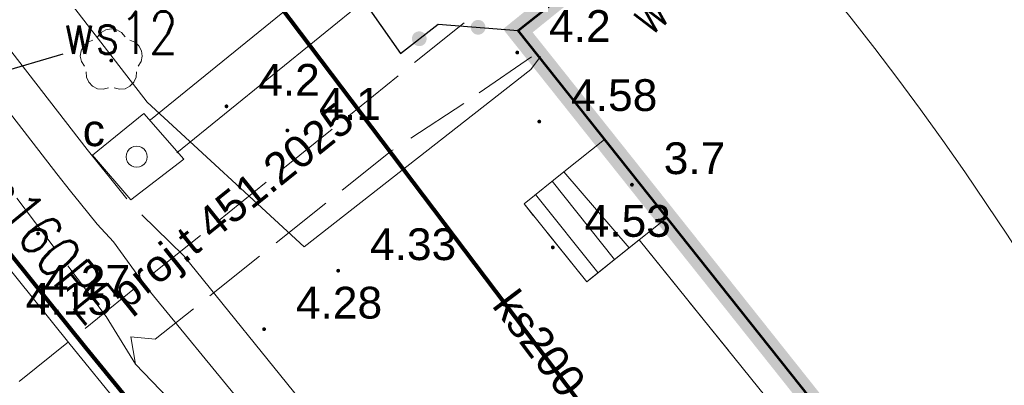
# Model space of a CAD drawing. Extents: x 5474185 to 5474933, y 5916077 to 5916824.
# Tile 208 of 256: x 5474657.68 to 5474680.93, y 5916347.5 to 5916356.12. Entities that reach past the tile are written whole.
import ezdxf
from ezdxf.enums import TextEntityAlignment as Align

# ---------------------------------------------------------------- set-up
doc = ezdxf.new("R2010")
doc.units = 0
doc.linetypes.add('PRZER3-1', pattern=[2, 1.5, -0.5])
for name, color, linetype, lineweight in [('GESBLI', 253, 'CONTINUOUS', 50), ('GESBLO', 253, 'CONTINUOUS', 18), ('GESSCH', 253, 'CONTINUOUS', 18), ('GSLKOG', 253, 'CONTINUOUS', 35), ('GSPRDL', 253, 'CONTINUOUS', 18), ('GSPWPN', 253, 'CONTINUOUS', 13), ('GSPWPN_O', 253, 'CONTINUOUS', 13), ('GSPWPS', 253, 'CONTINUOUS', 13), ('GSPWPS_O', 253, 'CONTINUOUS', 13), ('GSSIIN', 253, 'CONTINUOUS', 18), ('GSSKOA', 253, 'CONTINUOUS', 18), ('GULCPR', 254, 'CONTINUOUS', 18), ('GULKPR', 7, 'CONTINUOUS', 18), ('GULKPR_O', 254, 'CONTINUOUS', 18), ('GULTPR', 254, 'CONTINUOUS', 18), ('GULTPR_O', 254, 'CONTINUOUS', 18), ('GULWPR', 7, 'CONTINUOUS', 18), ('GUPIWZ', 253, 'CONTINUOUS', 18), ('GUPIWZ_O', 253, 'CONTINUOUS', 18), ('GUSIKP', 253, 'CONTINUOUS', 18), ('is  woda szklarnia', 5, 'CONTINUOUS', 18), ('IS HP zasięg', 251, 'CONTINUOUS', 20), ('IS ks', 34, 'CONTINUOUS', 40), ('IS opis', 7, 'CONTINUOUS', 20)]:
    doc.layers.add(name, color=color, linetype=linetype, lineweight=lineweight)
doc.layers.add('I-SCIANA', color=12, linetype='CONTINUOUS')
doc.layers.add('w_Opis_PZ_2', color=7, linetype='CONTINUOUS')
doc.styles.add('Arial', font='arial.ttf')
doc.styles.get("Standard").update_dxf_attribs({"font": 'simplex.shx'})

msp = doc.modelspace()

# ---------------------------------------------------------------- hatches: boundary and pattern name
at = {"layer": 'GSLKOG'}
for points in [[(5474668.491155, 5916355.770549), (5474668.446475, 5916355.780076), (5474668.405784, 5916355.800844), (5474668.371854, 5916355.831434), (5474668.346998, 5916355.869765), (5474668.332909, 5916355.913223), (5474668.330549, 5916355.958845), (5474668.340076, 5916356.003525), (5474668.360844, 5916356.044216), (5474668.391434, 5916356.078146), (5474668.429765, 5916356.103002), (5474668.473223, 5916356.117091), (5474668.518845, 5916356.119451), (5474668.563525, 5916356.109924), (5474668.604216, 5916356.089156), (5474668.638146, 5916356.058566), (5474668.663002, 5916356.020235), (5474668.677091, 5916355.976777), (5474668.679451, 5916355.931155), (5474668.669924, 5916355.886475), (5474668.649156, 5916355.845784), (5474668.618566, 5916355.811854), (5474668.580235, 5916355.786998), (5474668.536777, 5916355.772909)], [(5474668.491155, 5916355.770549), (5474668.446475, 5916355.780076), (5474668.405784, 5916355.800844), (5474668.371854, 5916355.831434), (5474668.346998, 5916355.869765), (5474668.332909, 5916355.913223), (5474668.330549, 5916355.958845), (5474668.340076, 5916356.003525), (5474668.360844, 5916356.044216), (5474668.391434, 5916356.078146), (5474668.429765, 5916356.103002), (5474668.473223, 5916356.117091), (5474668.518845, 5916356.119451), (5474668.563525, 5916356.109924), (5474668.604216, 5916356.089156), (5474668.638146, 5916356.058566), (5474668.663002, 5916356.020235), (5474668.677091, 5916355.976777), (5474668.679451, 5916355.931155), (5474668.669924, 5916355.886475), (5474668.649156, 5916355.845784), (5474668.618566, 5916355.811854), (5474668.580235, 5916355.786998), (5474668.536777, 5916355.772909)], [(5474669.436155, 5916355.695549), (5474669.391475, 5916355.705076), (5474669.350784, 5916355.725844), (5474669.316854, 5916355.756434), (5474669.291998, 5916355.794765), (5474669.277909, 5916355.838223), (5474669.275549, 5916355.883845), (5474669.285076, 5916355.928525), (5474669.305844, 5916355.969216), (5474669.336434, 5916356.003146), (5474669.374765, 5916356.028002), (5474669.418223, 5916356.042091), (5474669.463845, 5916356.044451), (5474669.508525, 5916356.034924), (5474669.549216, 5916356.014156), (5474669.583146, 5916355.983566), (5474669.608002, 5916355.945235), (5474669.622091, 5916355.901777), (5474669.624451, 5916355.856155), (5474669.614924, 5916355.811475), (5474669.594156, 5916355.770784), (5474669.563566, 5916355.736854), (5474669.525235, 5916355.711998), (5474669.481777, 5916355.697909)], [(5474667.093023, 5916355.501385), (5474667.048838, 5916355.512989), (5474667.00916, 5916355.535634), (5474666.976696, 5916355.567776), (5474666.953657, 5916355.607225), (5474666.941614, 5916355.651293), (5474666.941385, 5916355.696977), (5474666.952989, 5916355.741162), (5474666.975634, 5916355.78084), (5474667.007776, 5916355.813304), (5474667.047225, 5916355.836343), (5474667.091293, 5916355.848386), (5474667.136977, 5916355.848615), (5474667.181162, 5916355.837011), (5474667.22084, 5916355.814366), (5474667.253304, 5916355.782224), (5474667.276343, 5916355.742775), (5474667.288386, 5916355.698707), (5474667.288615, 5916355.653023), (5474667.277011, 5916355.608838), (5474667.254366, 5916355.56916), (5474667.222224, 5916355.536696), (5474667.182775, 5916355.513657), (5474667.138707, 5916355.501614)], [(5474667.093023, 5916355.501385), (5474667.048838, 5916355.512989), (5474667.00916, 5916355.535634), (5474666.976696, 5916355.567776), (5474666.953657, 5916355.607225), (5474666.941614, 5916355.651293), (5474666.941385, 5916355.696977), (5474666.952989, 5916355.741162), (5474666.975634, 5916355.78084), (5474667.007776, 5916355.813304), (5474667.047225, 5916355.836343), (5474667.091293, 5916355.848386), (5474667.136977, 5916355.848615), (5474667.181162, 5916355.837011), (5474667.22084, 5916355.814366), (5474667.253304, 5916355.782224), (5474667.276343, 5916355.742775), (5474667.288386, 5916355.698707), (5474667.288615, 5916355.653023), (5474667.277011, 5916355.608838), (5474667.254366, 5916355.56916), (5474667.222224, 5916355.536696), (5474667.182775, 5916355.513657), (5474667.138707, 5916355.501614)]]:
    msp.add_hatch(color=256, dxfattribs=at).paths.add_polyline_path(points)
at = {"layer": 'GSPRDL'}
msp.add_hatch(color=256, dxfattribs=at).paths.add_polyline_path([(5474659.84, 5916355.115), (5474659.826094, 5916355.117202), (5474659.81355, 5916355.123594), (5474659.803594, 5916355.13355), (5474659.797202, 5916355.146094), (5474659.795, 5916355.16), (5474659.797202, 5916355.173906), (5474659.803594, 5916355.18645), (5474659.81355, 5916355.196406), (5474659.826094, 5916355.202798), (5474659.84, 5916355.205), (5474659.853906, 5916355.202798), (5474659.86645, 5916355.196406), (5474659.876406, 5916355.18645), (5474659.882798, 5916355.173906), (5474659.885, 5916355.16), (5474659.882798, 5916355.146094), (5474659.876406, 5916355.13355), (5474659.86645, 5916355.123594), (5474659.853906, 5916355.117202)])
at = {"layer": 'GSPWPN'}
for points in [[(5474669.43, 5916355.305), (5474669.418353, 5916355.306533), (5474669.4075, 5916355.311029), (5474669.39818, 5916355.31818), (5474669.391029, 5916355.3275), (5474669.386533, 5916355.338353), (5474669.385, 5916355.35), (5474669.386533, 5916355.361647), (5474669.391029, 5916355.3725), (5474669.39818, 5916355.38182), (5474669.4075, 5916355.388971), (5474669.418353, 5916355.393467), (5474669.43, 5916355.395), (5474669.441647, 5916355.393467), (5474669.4525, 5916355.388971), (5474669.46182, 5916355.38182), (5474669.468971, 5916355.3725), (5474669.473467, 5916355.361647), (5474669.475, 5916355.35), (5474669.473467, 5916355.338353), (5474669.468971, 5916355.3275), (5474669.46182, 5916355.31818), (5474669.4525, 5916355.311029), (5474669.441647, 5916355.306533)], [(5474662.56, 5916354.035), (5474662.548353, 5916354.036533), (5474662.5375, 5916354.041029), (5474662.52818, 5916354.04818), (5474662.521029, 5916354.0575), (5474662.516533, 5916354.068353), (5474662.515, 5916354.08), (5474662.516533, 5916354.091647), (5474662.521029, 5916354.1025), (5474662.52818, 5916354.11182), (5474662.5375, 5916354.118971), (5474662.548353, 5916354.123467), (5474662.56, 5916354.125), (5474662.571647, 5916354.123467), (5474662.5825, 5916354.118971), (5474662.59182, 5916354.11182), (5474662.598971, 5916354.1025), (5474662.603467, 5916354.091647), (5474662.605, 5916354.08), (5474662.603467, 5916354.068353), (5474662.598971, 5916354.0575), (5474662.59182, 5916354.04818), (5474662.5825, 5916354.041029), (5474662.571647, 5916354.036533)], [(5474664, 5916353.465), (5474663.988353, 5916353.466533), (5474663.9775, 5916353.471029), (5474663.96818, 5916353.47818), (5474663.961029, 5916353.4875), (5474663.956533, 5916353.498353), (5474663.955, 5916353.51), (5474663.956533, 5916353.521647), (5474663.961029, 5916353.5325), (5474663.96818, 5916353.54182), (5474663.9775, 5916353.548971), (5474663.988353, 5916353.553467), (5474664, 5916353.555), (5474664.011647, 5916353.553467), (5474664.0225, 5916353.548971), (5474664.03182, 5916353.54182), (5474664.038971, 5916353.5325), (5474664.043467, 5916353.521647), (5474664.045, 5916353.51), (5474664.043467, 5916353.498353), (5474664.038971, 5916353.4875), (5474664.03182, 5916353.47818), (5474664.0225, 5916353.471029), (5474664.011647, 5916353.466533)], [(5474672.14, 5916352.185), (5474672.128353, 5916352.186533), (5474672.1175, 5916352.191029), (5474672.10818, 5916352.19818), (5474672.101029, 5916352.2075), (5474672.096533, 5916352.218353), (5474672.095, 5916352.23), (5474672.096533, 5916352.241647), (5474672.101029, 5916352.2525), (5474672.10818, 5916352.26182), (5474672.1175, 5916352.268971), (5474672.128353, 5916352.273467), (5474672.14, 5916352.275), (5474672.151647, 5916352.273467), (5474672.1625, 5916352.268971), (5474672.17182, 5916352.26182), (5474672.178971, 5916352.2525), (5474672.183467, 5916352.241647), (5474672.185, 5916352.23), (5474672.183467, 5916352.218353), (5474672.178971, 5916352.2075), (5474672.17182, 5916352.19818), (5474672.1625, 5916352.191029), (5474672.151647, 5916352.186533)]]:
    msp.add_hatch(color=256, dxfattribs=at).paths.add_polyline_path(points)
at = {"layer": 'GSPWPS'}
for points in [[(5474669.95, 5916353.675), (5474669.938353, 5916353.676533), (5474669.9275, 5916353.681029), (5474669.91818, 5916353.68818), (5474669.911029, 5916353.6975), (5474669.906533, 5916353.708353), (5474669.905, 5916353.72), (5474669.906533, 5916353.731647), (5474669.911029, 5916353.7425), (5474669.91818, 5916353.75182), (5474669.9275, 5916353.758971), (5474669.938353, 5916353.763467), (5474669.95, 5916353.765), (5474669.961647, 5916353.763467), (5474669.9725, 5916353.758971), (5474669.98182, 5916353.75182), (5474669.988971, 5916353.7425), (5474669.993467, 5916353.731647), (5474669.995, 5916353.72), (5474669.993467, 5916353.708353), (5474669.988971, 5916353.6975), (5474669.98182, 5916353.68818), (5474669.9725, 5916353.681029), (5474669.961647, 5916353.676533)], [(5474658.11, 5916351.035), (5474658.098353, 5916351.036533), (5474658.0875, 5916351.041029), (5474658.07818, 5916351.04818), (5474658.071029, 5916351.0575), (5474658.066533, 5916351.068353), (5474658.065, 5916351.08), (5474658.066533, 5916351.091647), (5474658.071029, 5916351.1025), (5474658.07818, 5916351.11182), (5474658.0875, 5916351.118971), (5474658.098353, 5916351.123467), (5474658.11, 5916351.125), (5474658.121647, 5916351.123467), (5474658.1325, 5916351.118971), (5474658.14182, 5916351.11182), (5474658.148971, 5916351.1025), (5474658.153467, 5916351.091647), (5474658.155, 5916351.08), (5474658.153467, 5916351.068353), (5474658.148971, 5916351.0575), (5474658.14182, 5916351.04818), (5474658.1325, 5916351.041029), (5474658.121647, 5916351.036533)], [(5474670.27, 5916350.705), (5474670.258353, 5916350.706533), (5474670.2475, 5916350.711029), (5474670.23818, 5916350.71818), (5474670.231029, 5916350.7275), (5474670.226533, 5916350.738353), (5474670.225, 5916350.75), (5474670.226533, 5916350.761647), (5474670.231029, 5916350.7725), (5474670.23818, 5916350.78182), (5474670.2475, 5916350.788971), (5474670.258353, 5916350.793467), (5474670.27, 5916350.795), (5474670.281647, 5916350.793467), (5474670.2925, 5916350.788971), (5474670.30182, 5916350.78182), (5474670.308971, 5916350.7725), (5474670.313467, 5916350.761647), (5474670.315, 5916350.75), (5474670.313467, 5916350.738353), (5474670.308971, 5916350.7275), (5474670.30182, 5916350.71818), (5474670.2925, 5916350.711029), (5474670.281647, 5916350.706533)], [(5474665.2, 5916350.155), (5474665.188353, 5916350.156533), (5474665.1775, 5916350.161029), (5474665.16818, 5916350.16818), (5474665.161029, 5916350.1775), (5474665.156533, 5916350.188353), (5474665.155, 5916350.2), (5474665.156533, 5916350.211647), (5474665.161029, 5916350.2225), (5474665.16818, 5916350.23182), (5474665.1775, 5916350.238971), (5474665.188353, 5916350.243467), (5474665.2, 5916350.245), (5474665.211647, 5916350.243467), (5474665.2225, 5916350.238971), (5474665.23182, 5916350.23182), (5474665.238971, 5916350.2225), (5474665.243467, 5916350.211647), (5474665.245, 5916350.2), (5474665.243467, 5916350.188353), (5474665.238971, 5916350.1775), (5474665.23182, 5916350.16818), (5474665.2225, 5916350.161029), (5474665.211647, 5916350.156533)], [(5474663.45, 5916348.775), (5474663.438353, 5916348.776533), (5474663.4275, 5916348.781029), (5474663.41818, 5916348.78818), (5474663.411029, 5916348.7975), (5474663.406533, 5916348.808353), (5474663.405, 5916348.82), (5474663.406533, 5916348.831647), (5474663.411029, 5916348.8425), (5474663.41818, 5916348.85182), (5474663.4275, 5916348.858971), (5474663.438353, 5916348.863467), (5474663.45, 5916348.865), (5474663.461647, 5916348.863467), (5474663.4725, 5916348.858971), (5474663.48182, 5916348.85182), (5474663.488971, 5916348.8425), (5474663.493467, 5916348.831647), (5474663.495, 5916348.82), (5474663.493467, 5916348.808353), (5474663.488971, 5916348.7975), (5474663.48182, 5916348.78818), (5474663.4725, 5916348.781029), (5474663.461647, 5916348.776533)]]:
    msp.add_hatch(color=256, dxfattribs=at).paths.add_polyline_path(points)

# ---------------------------------------------------------------- linework, layer by layer
at = {"layer": 'GESBLI', "linetype": 'Continuous', "lineweight": 53}
for p, q in [((5474669.45, 5916355.87, 10.18), (5474677.44, 5916362.23, 10.18)), ((5474694.09, 5916324.9, 10.18), (5474669.45, 5916355.87, 10.18))]:
    msp.add_line(p, q, dxfattribs=at)
at = {"layer": 'GESBLO', "linetype": 'Continuous', "lineweight": 13}
for p, q in [((5474669.45, 5916355.87, 10.18), (5474677.44, 5916362.23, 10.18)), ((5474694.09, 5916324.9, 10.18), (5474669.45, 5916355.87, 10.18))]:
    msp.add_line(p, q, dxfattribs=at)
at = {"layer": 'GESSCH', "linetype": 'Continuous', "lineweight": 13}
for p, q in [((5474670.53, 5916352.53, 10.18), (5474671.49, 5916353.3, 10.18)), ((5474671.49, 5916353.3, 10.18), (5474672.96, 5916351.45, 10.18)), ((5474669.59, 5916351.78, 10.18), (5474670.53, 5916352.53, 10.18)), ((5474670.53, 5916352.53, 10.18), (5474672.07, 5916350.74, 10.18)), ((5474672.07, 5916350.74, 10.18), (5474670.53, 5916352.53, 10.18)), ((5474671.07, 5916349.94, 10.18), (5474669.59, 5916351.78, 10.18)), ((5474672.96, 5916351.45, 10.18), (5474672.07, 5916350.74, 10.18)), ((5474672.07, 5916350.74, 10.18), (5474671.07, 5916349.94, 10.18))]:
    msp.add_line(p, q, dxfattribs=at)
at = {"layer": 'GESSCH', "linetype": 'Continuous', "lineweight": 18, "elevation": 10.18, "flags": 128}
for points in [[(5474670.25542, 5916352.31092), (5474671.727458, 5916350.465966)], [(5474669.86458, 5916351.99908), (5474671.337023, 5916350.153618)]]:
    msp.add_lwpolyline(points, dxfattribs=at)
at = {"layer": 'GSLKOG', "linetype": 'Continuous', "lineweight": 30}
for p, q in [((5474655.89, 5916370.77, 10.18), (5474666.67, 5916355.33, 10.18)), ((5474666.67, 5916355.33, 10.18), (5474667.56, 5916356.02, 10.18)), ((5474667.56, 5916356.02, 10.18), (5474669.45, 5916355.87, 10.18))]:
    msp.add_line(p, q, dxfattribs=at)
at = {"layer": 'GSPRDL', "elevation": 10.12, "flags": 128}
for points in [[(5474659.515723, 5916355.723333), (5474659.599447, 5916355.822679), (5474659.712044, 5916355.887494), (5474659.84, 5916355.91), (5474659.967956, 5916355.887494), (5474660.080553, 5916355.822679), (5474660.164277, 5916355.723333)], [(5474659.204031, 5916355.025674), (5474659.13542, 5916355.135999), (5474659.108571, 5916355.263115), (5474659.126708, 5916355.391763), (5474659.187652, 5916355.506501), (5474659.28409, 5916355.593559), (5474659.404445, 5916355.642485)], [(5474660.275555, 5916355.642485), (5474660.39591, 5916355.593559), (5474660.492348, 5916355.506501), (5474660.553292, 5916355.391763), (5474660.571429, 5916355.263115), (5474660.54458, 5916355.135999), (5474660.475969, 5916355.025674)], [(5474659.771227, 5916354.513649), (5474659.645099, 5916354.482488), (5474659.515908, 5916354.496234), (5474659.399161, 5916354.553237), (5474659.308871, 5916354.646655), (5474659.255875, 5916354.765275), (5474659.246535, 5916354.894859)], [(5474660.433465, 5916354.894859), (5474660.424125, 5916354.765275), (5474660.371129, 5916354.646655), (5474660.280839, 5916354.553237), (5474660.164092, 5916354.496234), (5474660.034901, 5916354.482488), (5474659.908773, 5916354.513649)]]:
    msp.add_lwpolyline(points, dxfattribs=at)
at = {"layer": 'GSSIIN', "linetype": 'Continuous', "lineweight": 13}
for p, q in [((5474672.31, 5916350.93, 10.18), (5474672.96, 5916351.45, 10.18)), ((5474672.96, 5916351.45, 10.18), (5474680.04, 5916342.56, 10.18)), ((5474679.45, 5916342.08, 10.18), (5474672.31, 5916350.93, 10.18))]:
    msp.add_line(p, q, dxfattribs=at)
at = {"layer": 'GSSKOA', "linetype": 'PRZER3-1', "lineweight": 13}
for p, q in [((5474659.72, 5916349.12, 10.18), (5474649.4, 5916362.8, 10.18)), ((5474669.77, 5916355.25, 10.18), (5474668.17, 5916354.15, 10.18)), ((5474668.17, 5916354.15, 10.18), (5474666.47, 5916353.04, 10.18)), ((5474670.53, 5916352.53, 10.18), (5474671.49, 5916353.3, 10.18)), ((5474666.47, 5916353.04, 10.18), (5474660.88, 5916348.58, 10.18)), ((5474669.59, 5916351.78, 10.18), (5474670.53, 5916352.53, 10.18)), ((5474671.07, 5916349.94, 10.18), (5474669.59, 5916351.78, 10.18)), ((5474672.31, 5916350.93, 10.18), (5474671.07, 5916349.94, 10.18)), ((5474679.45, 5916342.08, 10.18), (5474672.31, 5916350.93, 10.18)), ((5474660.41, 5916347.99, 10.18), (5474659.72, 5916349.12, 10.18)), ((5474660.88, 5916348.58, 10.18), (5474660.3, 5916348.64, 10.18)), ((5474660.3, 5916348.64, 10.18), (5474660.41, 5916347.99, 10.18)), ((5474670.36, 5916337.77, 10.18), (5474660.41, 5916347.99, 10.18)), ((5474660.41, 5916347.99, 10.18), (5474670.36, 5916337.77, 10.18))]:
    msp.add_line(p, q, dxfattribs=at)
at = {"layer": 'GULCPR', "linetype": 'Continuous', "lineweight": 13}
for p, q in [((5474659.27, 5916353.06, 10.14), (5474629.72, 5916391.17, 10.14)), ((5474658.55, 5916352.49, 10.14), (5474629, 5916390.61, 10.14)), ((5474670.88, 5916361.98, 10.14), (5474660.77, 5916353.76, 10.14)), ((5474661.39, 5916352.98, 10.14), (5474672.25, 5916361.8, 10.14)), ((5474659.59, 5916352.66, 10.14), (5474659.27, 5916353.06, 10.14)), ((5474659.83, 5916352.37, 10.14), (5474659.59, 5916352.66, 10.14)), ((5474658.88, 5916352.08, 10.14), (5474658.55, 5916352.49, 10.14)), ((5474660.21, 5916351.9, 10.14), (5474659.83, 5916352.37, 10.14)), ((5474659.11, 5916351.79, 10.14), (5474658.88, 5916352.08, 10.14)), ((5474659.51, 5916351.3, 10.14), (5474659.11, 5916351.79, 10.14)), ((5474660.56, 5916351.52, 10.14), (5474661.55, 5916350.55, 10.14)), ((5474659.89, 5916350.88, 10.14), (5474659.51, 5916351.3, 10.14)), ((5474659.89, 5916350.88, 10.14), (5474660.66, 5916349.83, 10.14)), ((5474661.55, 5916350.55, 10.14), (5474670.84, 5916339.1, 10.14)), ((5474660.66, 5916349.83, 10.14), (5474670.03, 5916338.41, 10.14))]:
    msp.add_line(p, q, dxfattribs=at)
at = {"layer": 'GULKPR', "linetype": 'Continuous', "lineweight": 18, "elevation": 10.14, "flags": 128}
msp.add_lwpolyline([(5474680.66, 5916334.2), (5474659.12, 5916362.67)], dxfattribs=at)
at = {"layer": 'GULTPR', "linetype": 'PRZER3-1', "lineweight": 13}
msp.add_line((5474648.32, 5916340.05, 10.14), (5474677.15, 5916363.29, 10.14), dxfattribs=at)
at = {"layer": 'GULWPR', "linetype": 'Continuous', "lineweight": 13}
for p, q in [((5474658.87, 5916348.46, 10.14), (5474645.73, 5916364.74, 10.14)), ((5474660.69, 5916354.18, 10.14), (5474653.41, 5916363.6, 10.14)), ((5474669.98, 5916355.26, 10.14), (5474669.75, 5916354.95, 10.14)), ((5474669.75, 5916354.95, 10.14), (5474664.4, 5916350.76, 10.14)), ((5474664.4, 5916350.76, 10.14), (5474660.69, 5916354.18, 10.14)), ((5474664.39, 5916341.7, 10.14), (5474658.87, 5916348.46, 10.14))]:
    msp.add_line(p, q, dxfattribs=at)
at = {"layer": 'GUPIWZ', "elevation": 10.18, "flags": 128}
msp.add_lwpolyline([(5474660.44, 5916353.14), (5474660.504705, 5916353.131481), (5474660.565, 5916353.106506), (5474660.616777, 5916353.066777), (5474660.656506, 5916353.015), (5474660.681481, 5916352.954705), (5474660.69, 5916352.89), (5474660.681481, 5916352.825295), (5474660.656506, 5916352.765), (5474660.616777, 5916352.713223), (5474660.565, 5916352.673494), (5474660.504705, 5916352.648519), (5474660.44, 5916352.64), (5474660.375295, 5916352.648519), (5474660.315, 5916352.673494), (5474660.263223, 5916352.713223), (5474660.223494, 5916352.765), (5474660.198519, 5916352.825295), (5474660.19, 5916352.89), (5474660.198519, 5916352.954705), (5474660.223494, 5916353.015), (5474660.263223, 5916353.066777), (5474660.315, 5916353.106506), (5474660.375295, 5916353.131481), (5474660.44, 5916353.14)], close=True, dxfattribs=at)
at = {"layer": 'GUSIKP', "linetype": 'Continuous', "lineweight": 13}
for p, q in [((5474659.4, 5916352.93, 10.14), (5474660.61, 5916353.91, 10.14)), ((5474660.61, 5916353.91, 10.14), (5474661.55, 5916352.83, 10.14)), ((5474660.3, 5916351.87, 10.14), (5474659.4, 5916352.93, 10.14)), ((5474661.55, 5916352.83, 10.14), (5474660.3, 5916351.87, 10.14))]:
    msp.add_line(p, q, dxfattribs=at)
at = {"layer": 'I-SCIANA', "const_width": 0.5, "elevation": 10.18}
msp.add_lwpolyline([(5474669.443463, 5916355.864728), (5474677.586946, 5916362.432254), (5474701.622131, 5916331.851331), (5474703.58, 5916333.12), (5474725.47, 5916305.75), (5474719.65, 5916300.31), (5474716.54, 5916304.09), (5474715.677287, 5916303.392858), (5474700.84, 5916321.76), (5474699.57, 5916320.81), (5474695.44, 5916325.98), (5474694.063986, 5916324.934229)], close=True, dxfattribs=at)
at = {"layer": 'is  woda szklarnia', "lineweight": 80, "ltscale": 0.7}
for p, q in [((5474659.241898, 5916348.382047, 10.14), (5474648.446475, 5916361.754532, 10.14)), ((5474664.573291, 5916341.853028, 10.14), (5474659.241056, 5916348.383084, 10.14))]:
    msp.add_line(p, q, dxfattribs=at)
at = {"layer": 'IS HP zasięg', "lineweight": 15, "ltscale": 0.7}
msp.add_circle((5474657.383907, 5916363.309527, 10.18), 75, dxfattribs=at)
at = {"layer": 'IS HP zasięg', "lineweight": 20, "ltscale": 0.7}
msp.add_circle((5474618.317819, 5916309.855134, 10.16), 75, dxfattribs=at)
at = {"layer": 'IS ks', "lineweight": 80, "ltscale": 0.7}
msp.add_line((5474680.66, 5916334.2, 10.14), (5474659.12, 5916362.67, 10.14), dxfattribs=at)
at = {"layer": 'w_Opis_PZ_2'}
msp.add_line((5474652.587309, 5916353.529901), (5474658.704043, 5916355.318224), dxfattribs=at)

# ---------------------------------------------------------------- texts
at = {"layer": 'GSPWPN_O', "linetype": 'Continuous', "lineweight": 0, "style": 'Arial'}
for s, p in [('4.2', (5474670.18, 5916355.6, 10.8)), ('4.2', (5474663.31, 5916354.33, 10.8)), ('4.1', (5474664.75, 5916353.76, 10.8)), ('3.7', (5474672.89, 5916352.48, 10.8))]:
    msp.add_text(s, height=0.75, dxfattribs=at).set_placement(p)
at = {"layer": 'GSPWPS_O', "linetype": 'Continuous', "lineweight": 0, "style": 'Arial'}
for s, p in [('4.58', (5474670.7, 5916353.97, 10.8)), ('4.53', (5474671.02, 5916351, 10.8)), ('4.33', (5474665.95, 5916350.45, 10.8)), ('4.27', (5474658.24695, 5916349.583397, 10.8)), ('4.15', (5474657.82, 5916349.16, 10.8)), ('4.28', (5474664.2, 5916349.07, 10.8))]:
    msp.add_text(s, height=0.75, dxfattribs=at).set_placement(p)
at = {"layer": 'GULKPR_O', "linetype": 'Continuous', "lineweight": 0, "style": 'Arial'}
msp.add_text('ks200', height=0.75, rotation=307.110635, dxfattribs=at).set_placement((5474669.655959, 5916348.257928, 10.8), align=Align.CENTER)
at = {"layer": 'GULTPR_O', "linetype": 'Continuous', "lineweight": 0, "style": 'Arial'}
msp.add_text('proj.t 451.2025', height=0.75, rotation=38.872427, dxfattribs=at).set_placement((5474662.919184, 5916351.441514, 10.8), align=Align.CENTER)
at = {"layer": 'GUPIWZ_O', "linetype": 'Continuous', "lineweight": 0, "style": 'Arial'}
msp.add_text('c', height=0.75, dxfattribs=at).set_placement((5474659.69, 5916353.14, 10.8), align=Align.RIGHT)
at = {"layer": 'IS opis', "lineweight": 80, "ltscale": 0.7, "width": 0.8}
msp.add_text('de160PE', height=1, rotation=308.9134609, dxfattribs=at).set_placement((5474656.336289, 5916352.524844))
at = {"layer": 'w_Opis_PZ_2', "width": 0.8}
msp.add_text('w115w', height=1, rotation=40.7910151, dxfattribs=at).set_placement((5474675.24758, 5916358.015929), align=Align.RIGHT)
msp.add_text('ws12', height=1, dxfattribs=at).set_placement((5474658.704043, 5916355.318224))

doc.saveas('drawing.dxf')
